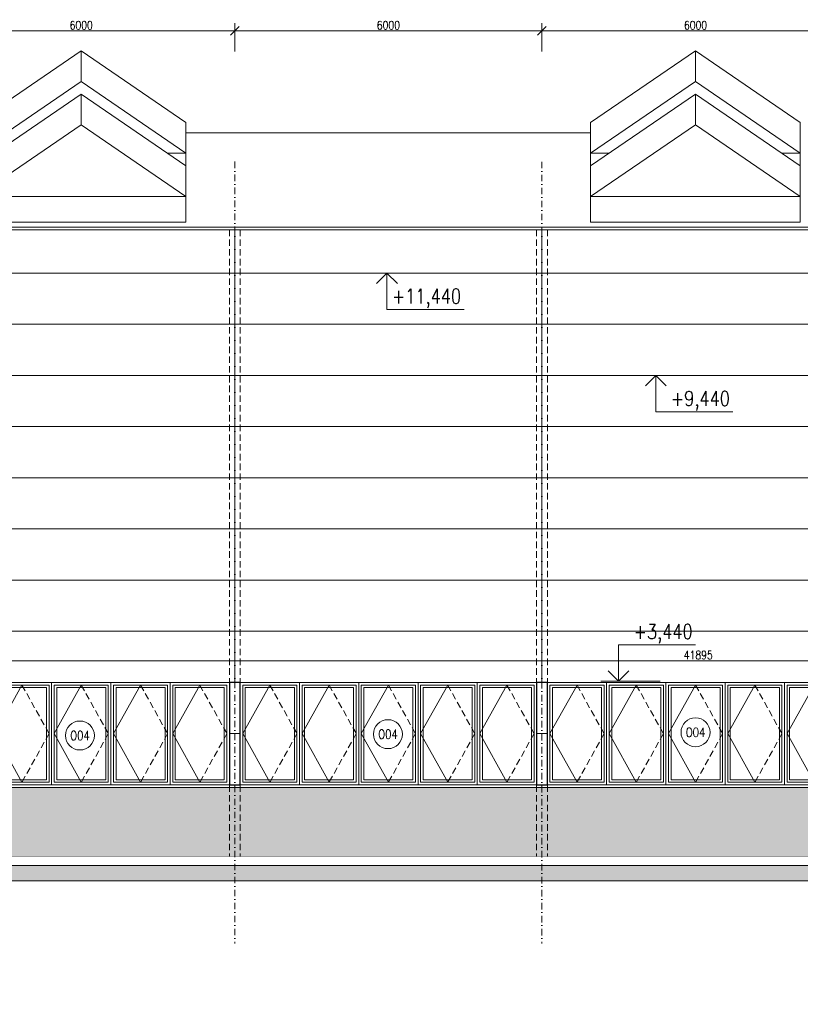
# Model space of a CAD drawing. Header units: millimetres. Extents: x -485339 to 350584, y -2181201 to -313328.
# Tile 56 of 115: x -108082 to -92834, y -975528 to -956285. Entities that reach past the tile are written whole.
import ezdxf
from ezdxf.enums import TextEntityAlignment as Align

# ---------------------------------------------------------------- set-up
doc = ezdxf.new("R2010")
doc.units = ezdxf.units.MM
doc.header["$LTSCALE"] = 10
doc.linetypes.add('DASHDOT', pattern=[25.4, 12.7, -6.35, 0, -6.35])
doc.linetypes.add('ČÁRKOVANÁ', pattern=[19.05, 12.7, -6.35])
doc.layers.get('Defpoints').update_dxf_attribs({"color": 201})
for name, color, linetype, lineweight in [('N_kóty', 10, 'Continuous', 18), ('N_okna', 10, 'Continuous', 18), ('N_popis_fasáda', 212, 'Continuous', 18), ('N_popis_otvory', 10, 'Continuous', 18), ('N_čáry_obv.plášt', 212, 'Continuous', 18), ('N_šrary', 10, 'Continuous', 18), ('St_kóty_výškové', 132, 'Continuous', 18), ('St_sloupy_opláštění_pohled', 25, 'ČÁRKOVANÁ', 18), ('St_čáry_obrys', 5, 'Continuous', 35), ('St_čáry_plné', 250, 'Continuous', 18), ('St_šrafy', 250, 'Continuous', 18)]:
    doc.layers.add(name, color=color, linetype=linetype, lineweight=lineweight)
doc.styles.add('ROMANS', font='romans.shx', dxfattribs={"width": 0.8})
doc.styles.get("Standard").update_dxf_attribs({"font": 'simplex.shx', "width": 0.8})
doc.dimstyles.new('stavebníM100', dxfattribs={"dimtxt": 165, "dimasz": 170, "dimexe": 150, "dimexo": 100, "dimgap": 30, "dimtad": 1, "dimdec": 0, "dimtxsty": 'Standard', "dimblk": 'OBLIQUE', "dimcen": -2.5, "dimdle": 150, "dimclrd": 256, "dimclre": 256, "dimclrt": 256, "dimadec": 4, "dimazin": 0, "dimtfac": 1, "dimtdec": 0, "dimtmove": 2, "dimatfit": 3, "dimldrblk": 'OBLIQUE', "dimfxl": 400, "dimfxlon": 1, "dimlwd": -1, "dimlwe": -1, "dimarcsym": 0})

# ---------------------------------------------------------------- blocks, each defined once
blk = doc.blocks.new('*U1195')
at = {"layer": 'St_sloupy_opláštění_pohled'}
for points in [[(-105, 6125), (-105, -6125)], [(105, 6125), (105, -6125)]]:
    blk.add_lwpolyline(points, dxfattribs=at)
blk = doc.blocks.new('*U1194')
at = {"layer": 'St_šrafy'}
for p in [(-30000, 0), (-24000, 0)]:
    blk.add_blockref('*U1195', p, dxfattribs=at)
blk = doc.blocks.new('*U1231')
at = {"layer": 'N_okna'}
for points in [[(2050, 273), (0, 1674), (-2050, 273)], [(0, 1073), (0, 1674)], [(2050, -328), (0, 1073), (-2050, -328)], [(2050, -573), (0, 828), (-2050, -573)], [(0, 227), (0, 828)], [(2050, -1174), (0, 227), (-2050, -1174)]]:
    blk.add_lwpolyline(points, dxfattribs=at)
at = {"layer": 'St_čáry_plné'}
for points in [[(-2050, -1674), (-2050, 273)], [(2050, -1674), (2050, 273)], [(-2050, -328), (-1691, -328)], [(2050, -328), (1691, -328)], [(-2050, -1174), (2050, -1174)], [(-2050, -1674), (2050, -1674)]]:
    blk.add_lwpolyline(points, dxfattribs=at)
blk = doc.blocks.new('*U1230')
at = {"layer": 'St_čáry_plné'}
for p in [(24000, 0), (36000, 0)]:
    blk.add_blockref('*U1231', p, dxfattribs=at)
blk = doc.blocks.new('*U165')
at = {"color": 0, "linetype": 'ByBlock', "lineweight": -2}
blk.add_line((3, 0), (-7, 0), dxfattribs=at)
for points in [[(0, 0), (0, 6.12), (0, 6.12), (-13, 6.12)], [(1.75, 1.75), (0, 0), (-1.75, 1.75)]]:
    blk.add_lwpolyline(points, dxfattribs=at)
at = {"color": 0, "linetype": 'ByBlock', "lineweight": -2, "style": 'ROMANS', "width": 0.8}
blk.add_attdef('VYSKA', text='', height=2.5, dxfattribs=at).set_placement((-3.45, 9.62), align=Align.TOP_RIGHT)
blk.add_attdef('POPIS_001', text='', height=2.5, dxfattribs=at).set_placement((-12.5, 5.12), align=Align.TOP_LEFT)
blk = doc.blocks.new('*U166')
at = {"color": 0, "linetype": 'ByBlock', "lineweight": -2}
blk.add_line((3, 0), (-7, 0), dxfattribs=at)
for points in [[(0, 0), (0, -6.12), (0, -6.12), (-13, -6.12)], [(1.75, -1.75), (0, 0), (-1.75, -1.75)]]:
    blk.add_lwpolyline(points, dxfattribs=at)
at = {"color": 0, "linetype": 'ByBlock', "lineweight": -2, "style": 'ROMANS', "width": 0.8}
blk.add_attdef('VYSKA', text='', height=2.5, dxfattribs=at).set_placement((-3.45, -2.62), align=Align.TOP_RIGHT)
blk.add_attdef('POPIS_001', text='', height=2.5, dxfattribs=at).set_placement((-12.5, -7.13), align=Align.TOP_LEFT)
blk = doc.blocks.new('_OBLIQUE')
at = {"color": 0, "linetype": 'ByBlock'}
blk.add_line((-0.5, -0.5), (0.5, 0.5), dxfattribs=at)
blk = doc.blocks.new('*D2185')
at = {"layer": 'Defpoints', "color": 0, "transparency": 16777216}
for p in [(-183011, -959239), (0, -959239), (-183011, -960239)]:
    blk.add_point(p, dxfattribs=at)
at = {"layer": 'N_popis_fasáda', "transparency": 16777216}
for p, q in [((-183011, -960389), (-183011, -959089)), ((-182611, -959239), (-183161, -959239)), ((-183111, -960239), (-183161, -960239))]:
    blk.add_line(p, q, dxfattribs=at)
at = {"layer": 'N_popis_fasáda', "linetype": 'ByBlock', "transparency": 16777216, "xscale": 170, "yscale": 170, "zscale": 170}
for p, rotation in [((-183011, -959239), 90), ((-183011, -960239), 270)]:
    blk.add_blockref('_OBLIQUE', p, dxfattribs=dict(at, rotation=rotation))
at = {"layer": 'N_popis_fasáda', "transparency": 16777216, "insert": (-183124, -959739), "char_height": 165, "attachment_point": 5, "rotation": 90}
blk.add_mtext('1000', dxfattribs=at)
blk = doc.blocks.new('*D2221')
at = {"layer": 'Defpoints', "color": 0, "transparency": 16777216}
for p in [(-97880, -956505), (-97880, -959062), (-91880, -959062)]:
    blk.add_point(p, dxfattribs=at)
at = {"layer": 'N_popis_fasáda', "transparency": 16777216}
for p, q in [((-97880, -956905), (-97880, -956355)), ((-91880, -956905), (-91880, -956355)), ((-91730, -956505), (-98030, -956505))]:
    blk.add_line(p, q, dxfattribs=at)
at = {"layer": 'N_popis_fasáda', "linetype": 'ByBlock', "transparency": 16777216, "xscale": 170, "yscale": 170, "zscale": 170, "rotation": 180}
blk.add_blockref('_OBLIQUE', (-97880, -956505), dxfattribs=at)
at = {"layer": 'N_popis_fasáda', "linetype": 'ByBlock', "transparency": 16777216, "xscale": 170, "yscale": 170, "zscale": 170}
blk.add_blockref('_OBLIQUE', (-91880, -956505), dxfattribs=at)
at = {"layer": 'N_popis_fasáda', "transparency": 16777216, "insert": (-94880, -956393), "char_height": 165, "attachment_point": 5}
blk.add_mtext('6000', dxfattribs=at)
blk = doc.blocks.new('*D2222')
at = {"layer": 'Defpoints', "color": 0, "transparency": 16777216}
for p in [(-103880, -956505), (-103880, -959062), (-97880, -959062)]:
    blk.add_point(p, dxfattribs=at)
at = {"layer": 'N_popis_fasáda', "transparency": 16777216}
for p, q in [((-103880, -956905), (-103880, -956355)), ((-97880, -956905), (-97880, -956355)), ((-97730, -956505), (-104030, -956505))]:
    blk.add_line(p, q, dxfattribs=at)
at = {"layer": 'N_popis_fasáda', "linetype": 'ByBlock', "transparency": 16777216, "xscale": 170, "yscale": 170, "zscale": 170, "rotation": 180}
blk.add_blockref('_OBLIQUE', (-103880, -956505), dxfattribs=at)
at = {"layer": 'N_popis_fasáda', "linetype": 'ByBlock', "transparency": 16777216, "xscale": 170, "yscale": 170, "zscale": 170}
blk.add_blockref('_OBLIQUE', (-97880, -956505), dxfattribs=at)
at = {"layer": 'N_popis_fasáda', "transparency": 16777216, "insert": (-100880, -956393), "char_height": 165, "attachment_point": 5}
blk.add_mtext('6000', dxfattribs=at)
blk = doc.blocks.new('*D2223')
at = {"layer": 'Defpoints', "color": 0, "transparency": 16777216}
for p in [(-109880, -956505), (-109880, -959062), (-103880, -959062)]:
    blk.add_point(p, dxfattribs=at)
at = {"layer": 'N_popis_fasáda', "transparency": 16777216}
for p, q in [((-109880, -956905), (-109880, -956355)), ((-103880, -956905), (-103880, -956355)), ((-103730, -956505), (-110030, -956505))]:
    blk.add_line(p, q, dxfattribs=at)
at = {"layer": 'N_popis_fasáda', "linetype": 'ByBlock', "transparency": 16777216, "xscale": 170, "yscale": 170, "zscale": 170, "rotation": 180}
blk.add_blockref('_OBLIQUE', (-109880, -956505), dxfattribs=at)
at = {"layer": 'N_popis_fasáda', "linetype": 'ByBlock', "transparency": 16777216, "xscale": 170, "yscale": 170, "zscale": 170}
blk.add_blockref('_OBLIQUE', (-103880, -956505), dxfattribs=at)
at = {"layer": 'N_popis_fasáda', "transparency": 16777216, "insert": (-106880, -956393), "char_height": 165, "attachment_point": 5}
blk.add_mtext('6000', dxfattribs=at)
blk = doc.blocks.new('G$C858BC952')
at = {"layer": 'Defpoints'}
blk.add_lwpolyline([(5790, 0), (6000, 0), (6000, 2000), (5790, 2000)], close=True, dxfattribs=at)
at = {"layer": 'N_okna'}
for p, q in [((0, 2000), (0, 0)), ((1158, 2000), (0, 2000)), ((50, 1950), (50, 50)), ((1108, 1950), (50, 1950)), ((579, 1950), (50, 1000)), ((1108, 50), (1108, 1950)), ((1158, 0), (1158, 2000)), ((1158, 2000), (1158, 0)), ((2000, 2000), (1158, 2000)), ((1208, 1950), (1208, 50)), ((2266, 1950), (1208, 1950)), ((1737, 1950), (1208, 1000)), ((3000, 2000), (2000, 2000)), ((2266, 50), (2266, 1950)), ((2316, 0), (2316, 2000)), ((2316, 2000), (2316, 0)), ((2366, 1950), (2366, 50)), ((3424, 1950), (2366, 1950)), ((2895, 1950), (2366, 1000)), ((4000, 2000), (3000, 2000)), ((3424, 50), (3424, 1950)), ((3474, 0), (3474, 2000)), ((3474, 2000), (3474, 0)), ((3524, 1950), (3524, 50)), ((4582, 1950), (3524, 1950)), ((4053, 1950), (3524, 1000)), ((5000, 2000), (4000, 2000)), ((4582, 50), (4582, 1950)), ((4632, 0), (4632, 2000)), ((4632, 2000), (4632, 0)), ((4682, 1950), (4682, 50)), ((5740, 1950), (4682, 1950)), ((5211, 1950), (4682, 1000)), ((5790, 2000), (5000, 2000)), ((5740, 50), (5740, 1950)), ((5790, 0), (5790, 2000)), ((100, 1900), (100, 100)), ((1058, 1900), (100, 1900)), ((1058, 100), (1058, 1900)), ((1258, 1900), (1258, 100)), ((2216, 1900), (1258, 1900)), ((2216, 100), (2216, 1900)), ((2416, 1900), (2416, 100)), ((3374, 1900), (2416, 1900)), ((3374, 100), (3374, 1900)), ((3574, 1900), (3574, 100)), ((4532, 1900), (3574, 1900)), ((4532, 100), (4532, 1900)), ((4732, 1900), (4732, 100)), ((5690, 1900), (4732, 1900)), ((5690, 100), (5690, 1900)), ((50, 1000), (579, 50)), ((1208, 1000), (1737, 50)), ((2366, 1000), (2895, 50)), ((3524, 1000), (4053, 50)), ((4682, 1000), (5211, 50)), ((0, 0), (1158, 0)), ((50, 50), (1108, 50)), ((100, 100), (1058, 100)), ((1158, 0), (2316, 0)), ((1208, 50), (2266, 50)), ((1258, 100), (2216, 100)), ((2316, 0), (3474, 0)), ((2366, 50), (3424, 50)), ((2416, 100), (3374, 100)), ((3474, 0), (4632, 0)), ((3524, 50), (4582, 50)), ((3574, 100), (4532, 100)), ((4632, 0), (5790, 0)), ((4682, 50), (5740, 50)), ((4732, 100), (5690, 100))]:
    blk.add_line(p, q, dxfattribs=at)
at = {"layer": 'N_okna', "linetype": 'ČÁRKOVANÁ'}
for p, q in [((579, 1950), (1108, 1000)), ((1737, 1950), (2266, 1000)), ((2895, 1950), (3424, 1000)), ((4053, 1950), (4582, 1000)), ((5211, 1950), (5740, 1000)), ((1108, 1000), (579, 50)), ((2266, 1000), (1737, 50)), ((3424, 1000), (2895, 50)), ((4582, 1000), (4053, 50)), ((5740, 1000), (5211, 50))]:
    blk.add_line(p, q, dxfattribs=at)
blk = doc.blocks.new('*D2252')
at = {"layer": 'Defpoints', "color": 0, "transparency": 16777216}
for p in [(-73880, -968815), (-115775, -969239), (-73880, -975528)]:
    blk.add_point(p, dxfattribs=at)
at = {"layer": 'N_kóty', "transparency": 16777216}
for p, q in [((-115775, -969139), (-115775, -968665)), ((-73880, -969215), (-73880, -968665)), ((-115925, -968815), (-73730, -968815))]:
    blk.add_line(p, q, dxfattribs=at)
at = {"layer": 'N_kóty', "linetype": 'ByBlock', "transparency": 16777216, "xscale": 170, "yscale": 170, "zscale": 170, "rotation": 180}
blk.add_blockref('_OBLIQUE', (-115775, -968815), dxfattribs=at)
at = {"layer": 'N_kóty', "linetype": 'ByBlock', "transparency": 16777216, "xscale": 170, "yscale": 170, "zscale": 170}
blk.add_blockref('_OBLIQUE', (-73880, -968815), dxfattribs=at)
at = {"layer": 'N_kóty', "transparency": 16777216, "insert": (-94827, -968702), "char_height": 165, "attachment_point": 5}
blk.add_mtext('41895', dxfattribs=at)

msp = doc.modelspace()

# ---------------------------------------------------------------- hatches: boundary and pattern name
at = {"layer": 'N_šrary'}
h = msp.add_hatch(dxfattribs=at)
h.set_pattern_fill('AR-SAND', color=256, scale=5)
h.paths.add_polyline_path([(-70504.9, -971288.5), (-140279.9, -971288.5), (-140279.9, -972638.5), (-70504.9, -972638.5)])
at = {"layer": 'St_šrafy'}
h = msp.add_hatch(color=256, dxfattribs=at)
h.dxf.hatch_style = 1
h.paths.add_polyline_path([(-142454.3, -973113.5), (-42636.8, -973113.5), (-42636.8, -972813.5), (-142454.3, -972813.5)])

# ---------------------------------------------------------------- linework, layer by layer
at = {"layer": 'N_popis_otvory'}
for centre in [(-106905.7, -970274.6), (-100889.1, -970248.5), (-94880.6, -970212.2)]:
    msp.add_circle(centre, 283.2, dxfattribs=at)
at = {"layer": 'N_čáry_obv.plášt'}
for points in [[(-103879.9, -969238.5), (-103879.9, -960388.5)], [(-97879.9, -969238.5), (-97879.9, -960388.5)], [(-140279.9, -961238.5), (-70504.9, -961238.5)], [(-140279.9, -962238.5), (-70504.9, -962238.5)], [(-140279.9, -963238.5), (-70504.9, -963238.5)], [(-140279.9, -964238.5), (-70504.9, -964238.5)], [(-140279.9, -965238.5), (-70504.9, -965238.5)], [(-140279.9, -966238.5), (-70504.9, -966238.5)], [(-140279.9, -967238.5), (-70504.9, -967238.5)], [(-115984.9, -968238.5), (-70504.9, -968238.5)], [(-140279.9, -969238.5), (-70504.9, -969238.5)], [(-103984.9, -970238.5), (-103774.9, -970238.5)], [(-97984.9, -970238.5), (-97774.9, -970238.5)], [(-140279.9, -971238.5), (-70504.9, -971238.5)]]:
    msp.add_lwpolyline(points, dxfattribs=at)
at = {"layer": 'N_šrary'}
for points in [[(-140579.9, -960338.5), (-70504.9, -960338.5)], [(-140579.9, -960388.5), (-70504.9, -960388.5)], [(-140279.9, -971288.5), (-70504.9, -971288.5)]]:
    msp.add_lwpolyline(points, dxfattribs=at)
at = {"layer": 'St_sloupy_opláštění_pohled', "linetype": 'DASHDOT'}
for points in [[(-103879.9, -959059.2), (-103879.9, -974336.9)], [(-97879.9, -959061.8), (-97879.9, -974339.6)]]:
    msp.add_lwpolyline(points, dxfattribs=at)
at = {"layer": 'St_čáry_obrys', "const_width": 10}
msp.add_lwpolyline([(-142454.3, -972638.5), (-42636.8, -972638.5)], dxfattribs=at)
at = {"layer": 'St_šrafy'}
msp.add_lwpolyline([(-104834.2, -958494.3), (-96934.2, -958494.3)], dxfattribs=at)
msp.add_lwpolyline([(-142454.3, -973113.5), (-42636.8, -973113.5), (-42636.8, -972813.5), (-142454.3, -972813.5)], close=True, dxfattribs=at)

# ---------------------------------------------------------------- block references
at = {"layer": 'N_okna'}
for p in [(-109774.9, -971238.5), (-103774.9, -971238.5), (-97774.9, -971238.5)]:
    msp.add_blockref('G$C858BC952', p, dxfattribs=at)
at = {"layer": 'St_kóty_výškové'}
ref = msp.add_blockref('*U166', (-100907.4, -961238.5), dxfattribs=dict(at, xscale=-115.8301158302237, yscale=115.8301158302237, zscale=115.8301158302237))
ref.add_attrib('VYSKA', '+11,440', dxfattribs={"layer": '0', "color": 0, "linetype": 'ByBlock', "lineweight": -2, "height": 289.58, "style": 'ROMANS', "width": 0.8}).set_placement((-99459.6, -961542.6), align=Align.TOP_RIGHT)
ref = msp.add_blockref('*U166', (-95657.4, -963238.5), dxfattribs=dict(at, xscale=-115.8301158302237, yscale=115.8301158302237, zscale=115.8301158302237))
ref.add_attrib('VYSKA', '+9,440', dxfattribs={"layer": '0', "color": 0, "linetype": 'ByBlock', "lineweight": -2, "height": 289.58, "style": 'ROMANS', "width": 0.8}).set_placement((-94209.6, -963542.6), align=Align.TOP_RIGHT)
ref = msp.add_blockref('*U165', (-96384.8, -969213.5), dxfattribs=dict(at, xscale=-115.8301158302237, yscale=115.8301158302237, zscale=115.8301158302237))
ref.add_attrib('VYSKA', '+3,440', dxfattribs={"layer": '0', "color": 0, "linetype": 'ByBlock', "lineweight": -2, "height": 289.58, "style": 'ROMANS', "width": 0.8}).set_placement((-94937, -968098.7), align=Align.TOP_RIGHT)
at = {"layer": 'St_čáry_plné'}
msp.add_blockref('*U1230', (-130884.2, -958565.4), dxfattribs=at)
at = {"layer": 'St_šrafy'}
msp.add_blockref('*U1194', (-73879.9, -966513.5), dxfattribs=at)

# ---------------------------------------------------------------- texts
at = {"layer": 'N_popis_otvory', "width": 0.8}
for p in [(-106905.7, -970274.6), (-100889.1, -970248.5), (-94880.6, -970212.2)]:
    msp.add_text('O04', height=180, dxfattribs=at).set_placement(p, align=Align.MIDDLE_CENTER)

# ---------------------------------------------------------------- dimensions: what is measured, and where the dimension line sits
at = {"layer": 'N_kóty'}
dim = msp.add_linear_dim(base=(-73879.9, -968814.6), p1=(-115774.9, -969238.5), p2=(-73879.9, -975528.1), dimstyle='stavebníM100', dxfattribs=at)
dim.commit()
dim.dimension.update_dxf_attribs({"geometry": '*D2252', "text_midpoint": (-94827.4, -968702.1)})
at = {"layer": 'N_popis_fasáda'}
for base, p1, p2, picture, middle in [((-109879.9, -956505.5), (-103879.9, -959061.8), (-109879.9, -959061.8), '*D2223', (-106879.9, -956393)), ((-103879.9, -956505.5), (-97879.9, -959061.8), (-103879.9, -959061.8), '*D2222', (-100879.9, -956393)), ((-97879.9, -956505.5), (-91879.9, -959061.8), (-97879.9, -959061.8), '*D2221', (-94879.9, -956393))]:
    dim = msp.add_linear_dim(base=base, p1=p1, p2=p2, dimstyle='stavebníM100', dxfattribs=at)
    dim.commit()
    dim.dimension.update_dxf_attribs({"geometry": picture, "text_midpoint": middle})
dim = msp.add_linear_dim(base=(-183011.3, -959238.5), p1=(-183011.3, -960238.5), p2=(0, -959238.5), angle=90, dimstyle='stavebníM100', dxfattribs=at)
dim.commit()
dim.dimension.update_dxf_attribs({"geometry": '*D2185', "text_midpoint": (-183123.8, -959738.5)})

doc.saveas('drawing.dxf')
